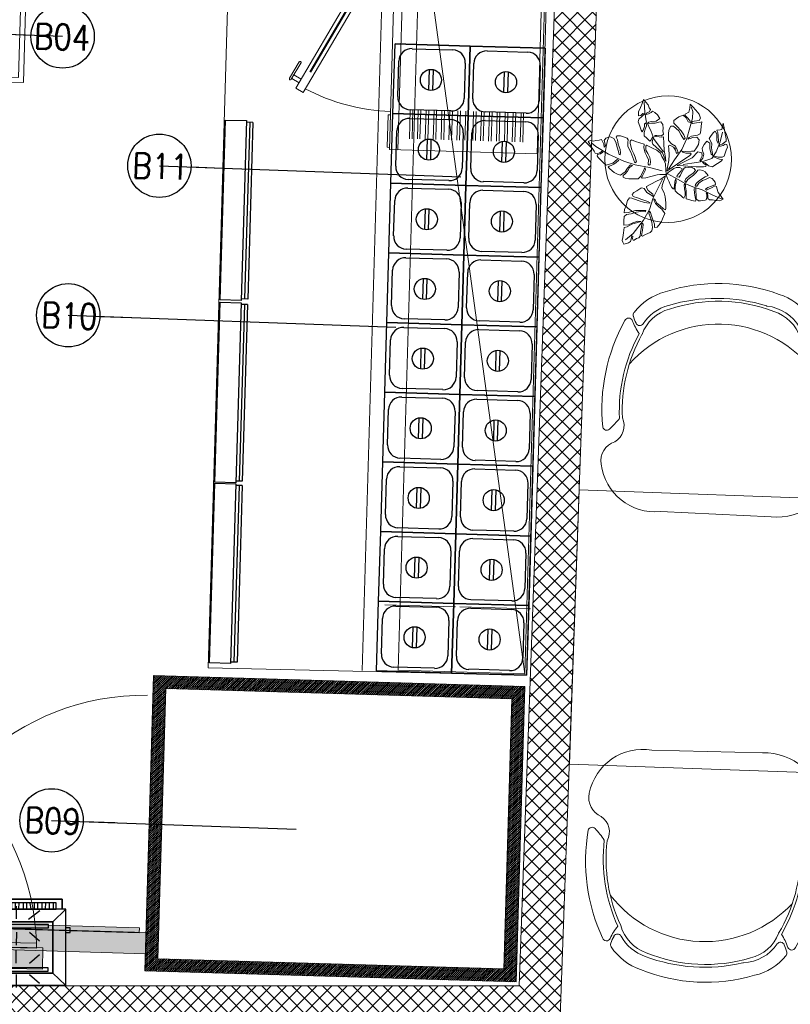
# Model space of a CAD drawing. Header units: millimetres. Extents: x 256680 to 410391, y -77299 to -22623.
# Tile 41 of 202: x 300194 to 302019, y -30988 to -28656. Entities that reach past the tile are written whole.
import ezdxf

# ---------------------------------------------------------------- set-up
doc = ezdxf.new("R2010")
doc.units = ezdxf.units.MM
doc.header["$LTSCALE"] = 2.5
doc.linetypes.add('DASHDOT2', pattern=[0.5, 0.25, -0.125, 0, -0.125])
doc.linetypes.add('DASHED', pattern=[19.05, 12.7, -6.35])
for name, color, linetype, lineweight in [('A-WALL', 7, 'Continuous', 30), ('CKD Equipments', 252, 'Continuous', 0), ('ELEVATION 1', 143, 'Continuous', 18), ('ELEVATION 3', 23, 'Continuous', 13), ('ELEVATION 4', 157, 'Continuous', 9), ('Equipments CKD', 252, 'Continuous', 0), ('FURNITURES', 30, 'Continuous', 15), ('HATCH LIGHT', 250, 'Continuous', 0), ('K Equipment', 30, 'Continuous', 9), ('ROOM TEXT', 7, 'Continuous', 5), ('TREES', 55, 'Continuous', 5)]:
    doc.layers.add(name, color=color, linetype=linetype, lineweight=lineweight)
for name, color, linetype in [('EQUI.', 4, 'Continuous'), ('FAINTEQUIP', 253, 'Continuous'), ('kitchen equip1', 8, 'Continuous')]:
    doc.layers.add(name, color=color, linetype=linetype)
doc.styles.add('MTEXT', font='romans.shx', dxfattribs={"width": 0.85})
doc.styles.get("Standard").update_dxf_attribs({"font": 'GOTHIC.TTF'})
doc.dimstyles.new('AJKD_30', dxfattribs={"dimscale": 30, "dimtxt": 2, "dimasz": 1, "dimexe": 0.8, "dimexo": 0.8, "dimgap": 0.5, "dimtad": 1, "dimdec": 0, "dimzin": 0, "dimdsep": 46, "dimtxsty": 'Standard', "dimblk": 'ARCHTICK', "dimcen": 0.125, "dimclrd": 251, "dimclre": 251, "dimclrt": 42, "dimadec": 0, "dimazin": 0, "dimtfac": 1, "dimtdec": 0, "dimtix": 1, "dimtmove": 0, "dimatfit": 3, "dimfxl": 1, "dimtolj": 1, "dimtzin": 0, "dimarcsym": 1})

# ---------------------------------------------------------------- blocks, each defined once
blk = doc.blocks.new('04P-CH~1')
blk.add_line((-0.6031, 0.6002), (-0.3259, 0.597))
for centre, radius, start, end in [((-0.6123, 0.4516), 0.1489, 86.4583, 170.8444), ((-0.3081, 0.4618), 0.1363, 9.1324, 97.5079), ((-0.7092, 0.4672), 0.0508, 170.8444, 251.0023), ((-0.2234, 0.474), 0.0508, 290.5941, 10.752), ((-0.7491, 0.3792), 0.0464, 334.7034, 59.6721), ((-0.181, 0.3871), 0.0464, 121.9243, 206.893), ((-0.0151, 0.2198), 0.2488, 135.03, 143.5831), ((-0.184, 0.3885), 0.01, 12.6352, 135.03), ((-0.3026, 0.3344), 0.456, 173.9296, 208.6243), ((-0.7462, 0.3807), 0.01, 46.5664, 168.9611), ((-0.9103, 0.2073), 0.2488, 38.0132, 46.5664), ((-0.6261, 0.3299), 0.456, 332.972, 7.6668), ((-0.3125, 0.3391), 0.4025, 176.9457, 208.3688), ((-0.3123, 0.339), 0.3954, 177.0537, 208.5232), ((-0.6165, 0.3348), 0.3954, 333.0732, 4.5427), ((-0.6164, 0.3348), 0.4025, 333.2275, 4.6507), ((-0.465, 0.421), 0.2985, 220.6848, 320.3883), ((-0.5509, 0.0634), 0.1433, 143.887, 158.5326), ((-0.5651, 0.1825), 0.1, 198.8658, 254.7715), ((-0.3595, 0.1854), 0.1, 286.8249, 342.7306), ((-0.3704, 0.0659), 0.1433, 23.0638, 37.7094), ((-0.6657, 0.118), 0.01, 32.6756, 154.5721), ((-0.5651, 0.1825), 0.1095, 212.6756, 265.1902), ((-0.3595, 0.1854), 0.1095, 286.8249, 328.9208), ((-0.2571, 0.1237), 0.01, 27.0243, 148.9208), ((-0.3704, 0.0659), 0.1371, 18.8979, 27.0243), ((-0.6935, 0.1195), 0.01, 200.826, 338.5326), ((-0.6722, 0.1012), 0.01, 162.6985, 217.1873), ((-0.5509, 0.0634), 0.1371, 154.5721, 162.6985), ((-0.3595, 0.1854), 0.1445, 286.8249, 324.409), ((-0.2501, 0.1071), 0.01, 324.409, 18.8979), ((-0.2294, 0.126), 0.01, 203.0638, 340.7704), ((-0.5651, 0.1825), 0.1445, 217.1873, 254.7715), ((-0.4661, 0.4573), 0.3918, 251.3562, 290.2402), ((-0.4624, 0.4792), 0.4208, 254.8305, 288.6631), ((-0.5751, 0.0635), 0.01, 75.1708, 85.1902), ((-0.4661, 0.456), 0.435, 251.649, 289.9474)]:
    blk.add_arc(centre, radius, start, end)
blk = doc.blocks.new('Table chair 1')
at = {"layer": 'FURNITURES'}
blk.add_lwpolyline([(-325, 325), (-325, -325), (325, -325), (325, 325)], close=True, dxfattribs=at)
at = {"layer": 'FURNITURES', "xscale": 946.5666576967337, "yscale": 946.5666576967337, "zscale": 946.5666576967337, "rotation": 180}
blk.add_blockref('04P-CH~1', (-439.7, 845.5), dxfattribs=at)
at = {"layer": 'FURNITURES', "xscale": -946.5666576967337, "yscale": 946.5666576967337, "zscale": 946.5666576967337}
blk.add_blockref('04P-CH~1', (-439.7, -850), dxfattribs=at)
blk = doc.blocks.new('sdfvx')
at = {"layer": 'TREES'}
for p, q in [((2.9, 3.2), (23.7, -7.5)), ((23.7, -7.5), (56.9, -26.3)), ((56.9, -26.3), (77.7, -35.4)), ((77.7, -35.4), (104.4, -43.9)), ((104.4, -43.9), (135.7, -59.1)), ((135.7, -59.1), (160.2, -69.7))]:
    blk.add_line(p, q, dxfattribs=at)
for points in [[(-1.3, 38.9), (-10.2, 63.8), (-20.1, 72.7), (-38.5, 89.1), (-41, 94.8), (-40, 99.2), (-37.3, 106.3), (-39.7, 109.6), (-43.8, 101.4), (-47.3, 97), (-51.7, 101.3), (-56.3, 106.6), (-63.8, 112.6), (-64.3, 123), (-61.4, 131.8), (-57.4, 142.4), (-57.9, 150.7), (-62.5, 147.3), (-63.1, 140.3), (-66.7, 129.6), (-69.9, 124.7), (-73, 128.9), (-76.7, 141), (-81.1, 153.7), (-79.6, 161.3), (-71, 168.8), (-62.4, 177.1), (-67.7, 177.4), (-73.1, 171.6), (-80.7, 171), (-79.9, 182.5), (-74.7, 195), (-69.7, 206.8), (-65.6, 218.2), (-52.1, 202.6), (-49.2, 193.9), (-45.2, 189.6), (-48.3, 182.9), (-55.8, 179.5), (-58.2, 174.4), (-51.6, 177.2), (-43.2, 180.6), (-40.1, 184.7), (-32.8, 180.7), (-24.7, 173.7), (-18.8, 162.9), (-29.3, 155.8), (-42, 154.3), (-50.9, 153), (-51.1, 148.9), (-42.3, 149.3), (-31.9, 149.5), (-21.4, 153), (-15.1, 153.7), (-10, 145.9), (-8.3, 134.5), (-9.4, 127.2), (-7.5, 117.4), (-13.9, 112.9), (-26.6, 113.9), (-32.9, 113.6), (-33, 110.2), (-27.1, 110.6), (-14, 109.2), (-8.2, 109.6), (-7.2, 90.4), (-5.9, 70.7), (-1.8, 49.8)], [(165.3, 149.4), (168, 135.7), (170.3, 123.2), (173.6, 104), (174.2, 97.3), (162.8, 88.9), (155.4, 86.4), (153.3, 82.6), (157.9, 82.5), (165.2, 84.5), (171.4, 88.6), (176.4, 87.9), (177.7, 79.6), (174, 71.6), (168.5, 54.1), (162.5, 51.5), (150.8, 51.1), (141, 53.5), (137.8, 52), (142, 49.8), (155.1, 45.4), (163, 44.3), (161, 40.6), (154.2, 36), (144.2, 29.8), (134.1, 22.7), (122.5, 26.3), (113, 34.8), (105.2, 36.9), (109.2, 32.8), (116.2, 28.3), (115.5, 23.8), (108.8, 23.2), (87.1, 23.3), (50.4, 25.6), (31.9, 26.7), (52.7, 37.4), (75.6, 49.3), (91.7, 66.2), (103.1, 64), (104.3, 54.8), (97.8, 41.5), (99.6, 39.8), (106.4, 48.4), (109, 59.7), (105.8, 69.2), (104.5, 77.5), (110, 87.8), (118, 97.8), (126.8, 91.5), (127.1, 76.3), (130.8, 60.1), (135.3, 55.9), (133.8, 66.7), (132, 78.6), (132.6, 89.7), (128.7, 98.3), (124.6, 105), (130.5, 114.2), (137.8, 122.3), (142.4, 126.7), (147.2, 117.4), (147.2, 99.7), (150.4, 90.6), (152.3, 96.9), (151.2, 113.8), (150.3, 121.5), (146.8, 129.1), (156.6, 130.2), (161.3, 131.1)], [(-226.4, 96.3), (-222.5, 90.6), (-218.1, 84.3), (-214.3, 76.7), (-209.3, 68.5), (-205.8, 62.3), (-199.3, 61.8), (-192.5, 63.4), (-185, 69.4), (-184.2, 65.8), (-190.2, 60.5), (-199.7, 59.2), (-200.3, 54.9), (-197, 50), (-189, 41.8), (-182.1, 34.7), (-173.8, 27.7), (-164.1, 30.8), (-154.9, 33.8), (-148, 39), (-141.9, 44.3), (-137.8, 41.9), (-144.9, 35.5), (-151.8, 30.7), (-159.8, 27.1), (-164.9, 25.1), (-168.4, 22.1), (-163.4, 17.4), (-150.9, 6.4), (-141, 1.5), (-132.1, -0.7), (-118.9, 8.4), (-112.5, 19.4), (-103.6, 28.7), (-97.7, 26.9), (-106.5, 20.7), (-112, 10.1), (-119.2, 2.7), (-124.9, -2.6), (-124.6, -7.1), (-118.5, -10.1), (-108.5, -11.6), (-96.6, -11.5), (-81.3, -12), (-74.5, -4.6), (-66.8, 9.3), (-62, 21.4), (-59.9, 14.5), (-66.7, 0.5), (-70.1, -4.8), (-71.8, -7.6), (-70, -10.1), (-59.2, -8.5), (-44.6, -5.3), (-36.4, -3.4), (-25.8, -0.1), (-18.2, 1), (-0.1, 1), (-1.3, 14.4), (-2.3, 32.1), (-6.4, 42.9), (-13, 52.6), (-16.8, 62.8), (-27.5, 71), (-39.3, 77.5), (-56.6, 86.2), (-59.3, 82.6), (-58.7, 71.5), (-53.1, 61.5), (-47.6, 50.5), (-45.4, 38.3), (-46.3, 28.8), (-49.6, 27.5), (-52.7, 30.6), (-50.9, 43.1), (-57.1, 55.4), (-61.2, 63.5), (-64.8, 78.1), (-64.2, 88.6), (-76.4, 92.5), (-88.6, 96.5), (-100.7, 101.3), (-104.7, 97.9), (-104.8, 90.9), (-99.2, 72), (-94.2, 60.8), (-90.2, 51.4), (-86.5, 37.2), (-91.3, 34.8), (-97.1, 49.7), (-102.7, 65.5), (-110.9, 82.1), (-111.5, 93.2), (-109.9, 101.8), (-113.6, 106.3), (-126.6, 110.8), (-132.6, 112.5), (-142.2, 112.6), (-145.3, 109.5), (-141.2, 101.4), (-139, 88.8), (-133.4, 73), (-132.6, 63.2), (-133.4, 57.6), (-136.8, 58.5), (-138.6, 67.1), (-142, 80.4), (-145.6, 95), (-151.7, 105.1), (-161.5, 110.5), (-166.9, 109.5), (-174.9, 105.8), (-180.3, 99.1), (-175.7, 85.2), (-179.4, 80.5), (-180.9, 88.6), (-184.6, 96.6), (-187.4, 101.9), (-194.7, 99.9), (-204.5, 99.1), (-210.9, 97.3), (-219.5, 99)], [(165.1, -71.2), (159.6, -74.1), (154.6, -75.3), (145.4, -74.3), (134.4, -73), (125.4, -72.4), (121.2, -68.6), (120.5, -61.7), (119.5, -53.5), (116.4, -52.4), (117.8, -58.4), (118, -66.2), (116.4, -72.4), (113.3, -73.9), (106.1, -74.4), (99.3, -75.4), (93.8, -75.2), (87.5, -69.5), (86.7, -57.8), (86.1, -48.1), (85.7, -40), (81.7, -40.7), (82.2, -53), (84, -64.8), (85.6, -72.1), (86, -76), (83.9, -76.7), (74, -74.3), (65.6, -71.8), (57.6, -69.4), (58.1, -59.2), (57.7, -46.3), (56.1, -35.4), (56.3, -29.3), (53.9, -26.1), (52.1, -29.7), (53, -40.8), (55.2, -50.7), (54.8, -59.7), (51.1, -67.5), (47, -64.7), (41.7, -59.4), (33.7, -54.4), (25.8, -46.5), (26, -34.3), (29.2, -20.6), (28.5, -12.1), (25.8, -15.3), (24.9, -21.9), (24.1, -31.8), (23, -37.1), (23.3, -41.6), (20.5, -41.2), (16.6, -36.5), (11.4, -28), (8.7, -20.2), (4, -10.5), (0, 0), (6.9, 7.7), (15.7, 13.2), (22, 18.4), (29.3, 20.6), (39.7, 20.7), (46, 17.5), (43.2, 11.8), (36.5, 3.4), (32.2, -2.1), (31.3, -6.4), (37.3, -7.3), (41.9, -1.5), (48.6, 13.3), (52.7, 19.4), (56.9, 21.7), (65.2, 21.5), (75, 20.1), (81.5, 18.5), (84.9, 12.6), (78.6, 5.1), (66, -4.3), (57.2, -11.8), (54.6, -18.8), (56.7, -22), (62.7, -14.2), (71.1, -7.3), (79.6, -1.5), (86.6, 6.9), (92, 13.2), (97.6, 14), (106.7, 12), (113.3, 8.8), (122.3, -2.1), (113.4, -6), (97.1, -16.5), (89.3, -23.5), (85.4, -28.4), (84.1, -33.3), (89, -32.7), (94.3, -24.8), (105.1, -16.7), (114.6, -13.3), (125.3, -8), (133, -10.7), (138.6, -16.4), (142.1, -21.4), (143.2, -27.9), (131.4, -33), (120.9, -37), (114.1, -41.5), (116.9, -44.5), (124.5, -40.7), (132, -37.9), (142.5, -32.1), (145.8, -33.8), (147.3, -38.9), (151, -51.6), (157.4, -60.3), (163.3, -68.5)], [(-123.3, -201.7), (-115.2, -199.8), (-109.7, -197.5), (-103.9, -193.6), (-101.9, -186.6), (-99.6, -177.6), (-96.6, -178.6), (-97.7, -186.2), (-96.2, -190.1), (-93, -189.5), (-86.1, -185.3), (-79.5, -182.6), (-75.7, -177.9), (-74, -166.3), (-71.8, -151), (-70.6, -142.4), (-67.8, -140.7), (-66.9, -145.5), (-68.2, -160.6), (-71.6, -175.8), (-68.4, -178.3), (-59.5, -173.5), (-52.9, -170.8), (-46.7, -167.6), (-41.8, -162.6), (-39.4, -153.1), (-41.9, -137.7), (-45.2, -124.7), (-50, -111.1), (-48.8, -106), (-45.6, -109.1), (-43.5, -116.7), (-39.5, -128.1), (-33.8, -143), (-33.6, -152.9), (-25.7, -152.5), (-17.5, -141.2), (-13.6, -136), (-10.4, -128.2), (-3.8, -112.8), (-12.3, -100), (-21, -93.4), (-31.4, -83.1), (-34.5, -75.4), (-35.3, -70.1), (-32.1, -73.1), (-28, -81), (-18.3, -89.1), (-7.8, -99), (-2.4, -101.8), (-1.3, -97.3), (-1.1, -81.2), (-2.8, -64.4), (-6.2, -52), (-12.8, -40.1), (-11.6, -31.5), (-1.8, -3.3), (-15.6, -12.7), (-30.1, -19.5), (-56.8, -34.4), (-57, -36.5), (-52.4, -45.6), (-38.5, -56.1), (-36.4, -63.7), (-41.7, -60.3), (-56.4, -51.8), (-64.2, -39.6), (-70.3, -38.2), (-71, -37.8), (-73.4, -39.2), (-84.9, -46.4), (-93.4, -51.9), (-98.3, -56.9), (-95.6, -63), (-83.6, -66.8), (-70.3, -71.8), (-53.5, -77.8), (-46.3, -81.5), (-49.5, -82.1), (-63.3, -80.6), (-81.6, -74.3), (-99.8, -67.6), (-106.5, -67.1), (-111.7, -74.2), (-116.5, -89.6), (-120.7, -100.9), (-122.1, -110.6), (-110.6, -109.6), (-88.9, -103.4), (-71.2, -103.3), (-59.3, -103.5), (-60.4, -107.5), (-73.3, -106.7), (-86.6, -108.9), (-101.8, -113.5), (-115.1, -115.7), (-121.6, -121.5), (-122.8, -133.3), (-123.1, -146.2), (-109.4, -145.1), (-97.1, -139.1), (-81.9, -134.5), (-73.3, -135.7), (-83.6, -138.9), (-99.9, -143.8), (-113.4, -151.2), (-121.9, -152.6), (-124.2, -168.4), (-126.1, -181.6), (-127.3, -190.3), (-125.5, -195.2)]]:
    blk.add_lwpolyline(points, close=True, dxfattribs=at)
for points in [[(-7.7, 66.8), (-34.5, 102.6), (-43.2, 125.8), (-58.3, 156.2), (-62.1, 181.6), (-63.4, 210.4)], [(2.2, 10.2), (5, 26.5), (7.7, 41.8), (8.4, 57.4), (7.3, 73.8), (6.7, 84), (10.9, 85.4), (20.8, 79.9), (26.7, 71.5), (30.3, 61.8), (35.2, 64.2), (32.3, 72.2), (26.8, 83.1), (15.1, 89.8), (6.3, 99.2), (6.9, 110.2), (7.1, 121.9), (9.1, 132.2), (13.9, 141.1), (21, 141.1), (36.3, 127.8), (44, 114.5), (50.8, 101.9), (54.9, 105.9), (50.8, 116.1), (43.8, 127.2), (30.5, 140.8), (22.2, 149.5), (22.3, 157.1), (29.8, 163.6), (36.9, 167.7), (48.9, 173), (57.9, 165.2), (64.3, 153.6), (70.6, 151.7), (68.9, 157.5), (61, 166.2), (54, 173.3), (55.4, 176.1), (65.7, 181.2), (68.5, 193.5), (70.1, 204.9), (77.6, 196.7), (85.9, 187.4), (95.3, 175.5), (99.2, 163.8), (95.7, 157.2), (81.7, 155.2), (73.9, 153.2), (76.3, 148.9), (88.2, 150.7), (97, 152), (103.2, 153.1), (101.4, 140.7), (100.2, 128.7), (98.3, 118.9), (91.2, 115.3), (73.5, 112.3), (66.4, 108.3), (63.1, 103.2), (69.4, 104.8), (77, 108.3), (88.7, 108.6), (96.2, 101), (93.8, 87.6), (88.4, 78.3), (81.4, 68.2), (73.3, 68.3), (56, 67.8), (45, 68.4), (48.1, 65.4), (57.4, 63), (70.4, 62.2), (72.5, 59.3), (68.4, 55.4), (58.9, 49.1), (48.3, 42.1), (2.2, 10.2)], [(7.1, 16.6), (24.6, 42.9), (45.7, 73.3), (59.9, 105.2), (68.8, 135.8), (76.5, 164.5), (77.1, 183.1), (72.5, 197)], [(49, 29.8), (74.4, 33.8), (106, 38.8), (132.5, 47.2), (145.5, 66.6), (156.7, 95.3), (163.7, 123.1)], [(-11.4, 11.4), (-48.8, 21.2), (-90, 28.5), (-123.3, 39), (-167.1, 59.3), (-204.3, 81.9), (-215.3, 91.4)], [(-10.9, -12.4), (-38, -67.1), (-48.5, -100.9), (-65.4, -131.7), (-95.4, -170.4), (-117.8, -189)]]:
    blk.add_lwpolyline(points, dxfattribs=at)
for radius, start, end in [(74.1, 67.956, 75.265), (74.1, 51.3208, 54.2527), (101.6, 19.2215, 20.0213), (74.1, 9.8228, 13.0821), (101.6, 238.6692, 240.9865)]:
    blk.add_arc((2.6, 7.3), radius, start, end, dxfattribs=at)
blk = doc.blocks.new('G$C90A9299F')
at = {"layer": 'CKD Equipments'}
h = blk.add_hatch(dxfattribs=at)
h.set_pattern_fill('ANSI36', color=55, angle=360)
h.set_pattern_definition([(135, (-2880078.5, -3501379.5), (-6.1739260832, 1.6837980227), [7.9375, -1.5875, 0, -1.5875])])
h.paths.add_polyline_path([(598, 896), (610, 896), (610, 1465), (598, 1465)])
at = {"layer": 'CKD Equipments', "ltscale": 0.25}
h = blk.add_hatch(dxfattribs=at)
h.set_pattern_fill('ANSI31', color=4)
h.set_pattern_definition([(45, (-606493, 32858.5), (-2.24506403, 2.24506403), [])])
h.paths.add_polyline_path([(0, 880), (700, 880), (700, 0), (0, 0)])
h.paths.add_polyline_path([(30, 850), (670, 850), (670, 30), (30, 30)], flags=16)
at = {"layer": 'FAINTEQUIP'}
h = blk.add_hatch(dxfattribs=at)
h.set_pattern_fill('INSUL', color=4, angle=90)
h.set_pattern_definition([(360, (-12508187.531, 260434.304), (2e-14, 9.525), []), (360, (-12508187.531, 260437.479), (2e-14, 9.525), [3.175, -3.175]), (360, (-12508187.531, 260440.654), (2e-14, 9.525), [3.175, -3.175])])
h.paths.add_polyline_path([(609, 880), (609, 1480), (659, 1480), (659, 880)])
at = {"layer": 'CKD Equipments', "elevation": 0.1}
blk.add_lwpolyline([(609, 880), (609, 1480), (659, 1480), (659, 880), (609, 880)], dxfattribs=at)
blk.add_lwpolyline([(598, 896), (610, 896), (610, 1465), (598, 1465)], close=True, dxfattribs=at)
at = {"layer": 'CKD Equipments', "ltscale": 0.25}
blk.add_lwpolyline([(0, 880), (700, 880), (700, 0), (0, 0), (0, 880)], dxfattribs=at)
blk.add_lwpolyline([(30, 850), (670, 850), (670, 30), (30, 30)], close=True, dxfattribs=at)
at = {"layer": 'CKD Equipments'}
blk.add_arc((631, 881.8, 0.1), 584.2, 93.243, 178.8996, dxfattribs=at)
blk = doc.blocks.new('SAA311A')
for p, q in [((8868, -106.88), (8874.92, -106.88)), ((8868, -107.5), (8874.92, -107.5)), ((8868, -108.75), (8874.92, -108.75)), ((8868, -109.37), (8874.92, -109.37)), ((8868, -110.62), (8874.92, -110.62)), ((8868, -111.25), (8874.92, -111.25)), ((8868, -112.5), (8874.92, -112.5)), ((8868, -113.12), (8874.92, -113.12)), ((8868, -114.38), (8874.92, -114.38)), ((8868, -115), (8874.92, -115)), ((8868, -116.25), (8874.92, -116.25)), ((8868, -116.87), (8874.92, -116.87)), ((8868, -118.12), (8874.92, -118.12)), ((8868, -118.75), (8874.92, -118.75)), ((8868, -120), (8874.92, -120)), ((8868, -120.62), (8874.92, -120.62)), ((8868, -121.88), (8874.92, -121.88)), ((8868, -122.5), (8874.92, -122.5)), ((8868, -123.75), (8874.92, -123.75)), ((8868, -124.37), (8874.92, -124.37)), ((8868, -125.62), (8874.92, -125.62)), ((8868, -126.25), (8874.92, -126.25)), ((8868, -127.5), (8874.92, -127.5)), ((8868, -128.12), (8874.92, -128.12)), ((8868, -129.38), (8874.92, -129.38)), ((8868, -130), (8874.92, -130)), ((8868, -131.25), (8874.92, -131.25)), ((8868, -131.87), (8874.92, -131.87)), ((8868, -133.12), (8874.92, -133.12)), ((8868, -133.75), (8874.92, -133.75)), ((8822.72, -138.42), (8863.74, -160.99)), ((8826.85, -138.42), (8864.7, -159.24)), ((8863.74, -160.99), (8864.7, -159.24))]:
    blk.add_line(p, q)
for points in [[(8877.66, -138.42), (8821.66, -138.42), (8821.66, -103.42), (8877.66, -103.42)], [(8877.66, -138.42), (8821.66, -138.42), (8821.66, -136.43), (8877.66, -136.43)], [(8862.43, -160.27), (8861.47, -162.01), (8860.6, -161.53), (8861.56, -159.79)]]:
    blk.add_lwpolyline(points, close=True)
at = {"const_width": 0.498}
blk.add_lwpolyline([(8859.86, -157.71), (8824.79, -138.42)], dxfattribs=at)
blk.add_lwpolyline([(8869.4, -138.42), (8869.4, -138.92), (8877.12, -138.92), (8877.12, -138.42)])
blk.add_lwpolyline([(8861.79, -162.47), (8861.79, -162.47, -0.414214), (8861.45, -162.57), (8857.53, -160.41, -0.414214), (8857.43, -160.07), (8857.43, -160.07, -0.414214), (8857.77, -159.97), (8861.69, -162.13, -0.414214)], format="xyb", close=True)
blk.add_arc((8822.72, -138.42), 45.86, 333.619, 0)
blk = doc.blocks.new('G$CD5B1A49A')
at = {"color": 3}
for points in [[(490, 186.8), (490, 210), (17, 210), (17, 186.8)], [(17, 186.8), (17, 210), (490, 210), (490, 186.8)], [(37, 186.6), (37.1, 201), (37.1, 201)], [(47.4, 188.9), (47.5, 200.9), (47.5, 200.9)], [(55.4, 188.9), (55.5, 200.9), (55.5, 200.9)], [(65.8, 188.8), (65.9, 200.8), (65.9, 200.8)], [(73.8, 188.7), (73.9, 200.7), (73.9, 200.7)], [(81.8, 188.6), (81.9, 200.6), (81.9, 200.6)], [(92.2, 188.6), (92.3, 200.6), (92.3, 200.6)], [(101, 188.5), (101.1, 200.5), (101.1, 200.5)], [(110.6, 188.4), (110.7, 200.4), (110.7, 200.4)], [(119.4, 188.3), (119.5, 200.3), (119.5, 200.3)], [(123.7, 161.6), (123.8, 192.8), (123.8, 192.8)], [(127.4, 188.3), (127.5, 200.3), (127.5, 200.3)], [(137.8, 188.2), (137.9, 202.6), (137.9, 202.6)], [(145.8, 188.1), (145.9, 202.5), (145.9, 202.5)], [(153.8, 188), (153.9, 202.4), (153.9, 202.4)], [(164.2, 188), (164.3, 202.4), (164.3, 202.4)], [(172.2, 187.9), (172.3, 202.3), (172.3, 202.3)], [(182.6, 187.8), (182.7, 202.2), (182.7, 202.2)], [(190.6, 187.7), (190.7, 202.1), (190.7, 202.1)], [(198.6, 187.7), (198.7, 202.1), (198.7, 202.1)], [(209, 187.6), (209.1, 202), (209.1, 202)], [(217, 187.5), (217.1, 201.9), (217.1, 201.9)], [(227.4, 187.4), (225.9, 201.8), (225.9, 201.8)], [(235.4, 187.3), (235.5, 201.7), (235.5, 201.7)], [(244.2, 187.3), (244.3, 201.7), (244.3, 201.7)], [(254.6, 187.2), (254.7, 201.6), (254.7, 201.6)], [(262.6, 187.1), (262.7, 201.5), (262.7, 201.5)], [(270.6, 187.1), (270.7, 201.5), (270.7, 201.5)], [(281, 187), (281.1, 201.4), (281.1, 201.4)], [(289, 186.9), (289.1, 201.3), (289.1, 201.3)], [(299.4, 186.8), (299.5, 201.2), (299.5, 201.2)], [(307.4, 186.7), (307.5, 201.1), (307.5, 201.1)], [(315.4, 186.7), (315.5, 201.1), (315.5, 201.1)], [(325.8, 186.6), (325.9, 201), (325.9, 201)], [(333.8, 186.5), (333.9, 200.9), (333.9, 200.9)], [(342.6, 186.4), (342.7, 200.8), (342.7, 200.8)], [(352.2, 188), (352.3, 200.8), (352.3, 200.8)], [(361, 187.9), (361.1, 200.7), (361.1, 200.7)], [(370.6, 187.8), (370.7, 200.6), (370.7, 200.6)], [(379.4, 187.7), (379.5, 200.5), (379.5, 200.5)], [(381.3, 163.2), (381.4, 193.6), (381.4, 193.6)], [(387.4, 187.7), (387.5, 200.5), (387.5, 200.5)], [(397.8, 187.6), (397.9, 200.4), (397.9, 200.4)], [(405.8, 187.5), (405.9, 200.3), (405.9, 200.3)], [(416.2, 187.4), (413.9, 200.2), (413.9, 200.2)], [(424.2, 187.4), (424.3, 200.2), (424.3, 200.2)], [(432.2, 187.3), (432.3, 200.1), (432.3, 200.1)], [(442.6, 187.2), (442.7, 201.6), (442.7, 201.6)], [(450.6, 187.1), (450.7, 201.5), (450.7, 201.5)], [(459.4, 187.1), (459.5, 201.5), (459.5, 201.5)], [(467.7, 156.5), (498.2, 186.8), (498.2, 186.8)], [(469, 187), (469.1, 201.4), (469.1, 201.4)], [(31.3, 156.5), (0.6, 184.4), (0.6, 184.4)], [(92.5, 161.7), (68.6, 182.6), (68.6, 182.6)], [(152.5, 161.5), (179, 183.8), (179, 183.8)], [(350.9, 163.3), (326.2, 183.3), (326.2, 183.3)], [(410.1, 163.1), (436.6, 183), (436.6, 183)], [(498, 131.6), (508.4, 131.6), (508.4, 142), (498, 142)], [(92.4, 131.3), (68.3, 109), (68.3, 109)], [(123.6, 131.2), (123.5, 100), (123.5, 100)], [(154, 131.1), (178.7, 110.2), (178.7, 110.2)], [(353.2, 132.1), (325.9, 109.7), (325.9, 109.7)], [(381.2, 132), (381.1, 101.6), (381.1, 101.6)], [(412.4, 131.9), (436.3, 111.8), (436.3, 111.8)], [(94.6, 57.7), (68.2, 77.8), (68.2, 77.8)], [(123.4, 57.6), (123.5, 88), (123.5, 88)], [(153.8, 57.5), (178.6, 77.4), (178.6, 77.4)], [(353, 56.9), (325.8, 79.3), (325.8, 79.3)], [(381, 58.4), (381.1, 89.6), (381.1, 89.6)], [(412.2, 58.3), (436.2, 79), (436.2, 79)], [(31.3, 34.7), (0, 6.8), (0, 6.8)], [(94.5, 30.5), (68, 10.6), (68, 10.6)], [(123.3, 30.4), (123.2, 0), (123.2, 0)], [(153.7, 30.3), (178.4, 10.2), (178.4, 10.2)], [(352.9, 32.1), (325.6, 11.3), (325.6, 11.3)], [(380.9, 32), (380.8, 0.8), (380.8, 0.8)], [(412.1, 31.9), (436, 11), (436, 11)], [(467.7, 34.7), (497.6, 6.8), (497.6, 6.8)]]:
    blk.add_lwpolyline(points, dxfattribs=at)
for points in [[(498.2, 186.8), (0, 186.8), (0, 6.8), (498.2, 6.8)], [(475.5, 201.3), (29, 201.3), (29, 186.8), (475.5, 186.7)], [(467.7, 156.5), (467.7, 34.7), (31.3, 34.7), (31.3, 156.5)], [(31.3, 34.7), (467.7, 34.7), (467.7, 156.5), (31.3, 156.5)], [(457.3, 150.1), (43.7, 150.1), (43.6, 141.9), (457.3, 141.9)], [(43.6, 141.9), (457.3, 141.9), (457.3, 150.1), (43.6, 150.1)], [(456.9, 47.7), (45.7, 47.7), (45.7, 39.4), (456.9, 39.4)], [(45.7, 39.4), (456.9, 39.4), (456.9, 47.7), (45.7, 47.7)]]:
    blk.add_lwpolyline(points, close=True, dxfattribs=at)
blk = doc.blocks.new('_ArchTick')
at = {"color": 0, "linetype": 'ByBlock', "const_width": 0.15}
blk.add_lwpolyline([(-0.5, -0.5), (0.5, 0.5)], dxfattribs=at)

msp = doc.modelspace()

# ---------------------------------------------------------------- hatches: boundary and pattern name
at = {"layer": 'HATCH LIGHT', "true_color": 0x636466}
h = msp.add_hatch(dxfattribs=at)
h.set_pattern_fill('ANSI32', color=251, scale=6)
h.set_pattern_definition([(45, (233893.35, -46725.026), (-40.411153, 40.411153), []), (45, (233920.29, -46725.026), (-40.411153, 40.411153), [])])
h.paths.add_polyline_path([(311036.2, -32590), (310842.2, -32638.8), (311023.8, -33359.7), (298471.1, -33359.6, -0.000263), (298456.6, -33559.6), (311280.4, -33559.7)])
h.paths.add_polyline_path([(298885.1, -25157.1), (298685, -25157.1, -0.011972), (298203.8, -34256), (298404.4, -34256, 0.01196)])
h.paths.add_polyline_path([(298868.7, -25697.6), (308547.7, -26046.6, 0.003501), (309041.7, -26800.6), (309209.3, -26691.5), (308659.2, -25850.5), (298874.9, -25497.7, -0.000262)])
h = msp.add_hatch(dxfattribs=at)
h.set_pattern_fill('ANSI37', color=251, scale=8)
h.set_pattern_definition([(45, (233893.352, -46725.026), (-17.960512, 17.960512), []), (135, (233893.352, -46725.026), (-17.960512, -17.960512), [])])
edge = h.paths.add_edge_path()
edge.add_line((301662.3, -25798.3), (298868.7, -25697.6))
edge.add_arc((108471.4, -19659.4), 190493.1, 356.573537, 358.183559, ccw=False)
edge.add_line((298623.9, -31044.7), (301473.1, -31044.7))
edge.add_line((301473.1, -31044.7), (301599.6, -27535.7))
edge.add_line((301599.6, -27535.7), (301499.7, -27532.1))
edge.add_line((301499.7, -27532.1), (301470.4, -28343.5))
edge.add_line((301470.4, -28343.5), (301470.4, -28343.5))
edge.add_line((301470.4, -28343.5), (301405.6, -30142.4))
edge.add_line((301405.6, -30142.4), (301376.6, -30944.7))
edge.add_line((301376.6, -30944.7), (298744.9, -30944.7))
edge.add_line((298744.9, -30944.7), (298871, -27449.3))
edge.add_line((298871, -27449.3), (299870.3, -27485.3))
edge.add_line((299870.3, -27485.3), (299911.7, -27486.8))
edge.add_line((299911.7, -27486.8), (299915.3, -27386.9))
edge.add_line((299915.3, -27386.9), (298874.6, -27349.3))
edge.add_line((298874.6, -27349.3), (298930.5, -25799.9))
edge.add_line((298930.5, -25799.9), (300429.5, -25853.9))
edge.add_line((300429.5, -25853.9), (300418.7, -26153.7))
edge.add_line((300418.7, -26153.7), (300395.3, -26801.7))
edge.add_line((300395.3, -26801.7), (300392.6, -26874.9))
edge.add_line((300392.6, -26874.9), (300492.6, -26878.5))
edge.add_line((300492.6, -26878.5), (300529.4, -25857.5))
edge.add_line((300529.4, -25857.5), (301558.7, -25894.7))
edge.add_line((301558.7, -25894.7), (301532.1, -26632.7))
edge.add_line((301532.1, -26632.7), (301632, -26636.3))
edge.add_line((301632, -26636.3), (301662.3, -25798.3))

# ---------------------------------------------------------------- linework, layer by layer
at = {"layer": 'CKD Equipments'}
msp.add_line((301390.1, -30205.5), (301143.1, -28397.5), dxfattribs=at)
for points in [[(300213.7, -28405.4), (300202.7, -28805.3), (299602.9, -28788.8), (299613.9, -28388.9), (300213.7, -28405.4)], [(301057.4, -28398.5), (301004.6, -30197.8)]]:
    msp.add_lwpolyline(points, dxfattribs=at)
for points in [[(300201.4, -28417.1), (300191, -28792.9), (299615.3, -28777.1), (299625.6, -28401.2)], [(300693.2, -28387.8), (300640.2, -30191.6), (301394.4, -30209.2), (301447.3, -28410), (300693.2, -28387.8)], [(301090.3, -30196.7), (301143.1, -28397.5), (301443, -28406.3), (301390.1, -30205.5)]]:
    msp.add_lwpolyline(points, close=True, dxfattribs=at)
at = {"layer": 'ELEVATION 1'}
for p, q in [((301376.6, -30944.7), (301499.7, -27532.1)), ((301473.1, -31044.7), (301599.6, -27535.7)), ((301376.6, -30944.7), (298744.9, -30944.7))]:
    msp.add_line(p, q, dxfattribs=at)
at = {"layer": 'ELEVATION 3'}
msp.add_circle((301729.5, -28986.6), 150, dxfattribs=at)
at = {"layer": 'EQUI.'}
for p, q in [((301077.8, -28878.5), (301082.6, -28713.5)), ((301082.6, -28713.5), (301260.3, -28718.7)), ((301082.6, -28713.5), (301260.3, -28718.7)), ((301082.6, -28713.5), (301260.3, -28718.7)), ((301260.3, -28718.7), (301082.6, -28713.5)), ((301122.9, -28724.9), (301219.4, -28727.7)), ((301122.9, -28724.9), (301219.4, -28727.7)), ((301255.5, -28883.8), (301260.3, -28718.7)), ((301260.3, -28718.7), (301255.5, -28883.8)), ((301260.3, -28718.7), (301438.1, -28724)), ((301260.3, -28718.7), (301438.1, -28724)), ((301260.3, -28718.7), (301438.1, -28724)), ((301438.1, -28724), (301260.3, -28718.7)), ((301300.7, -28730.1), (301397.1, -28732.9)), ((301300.7, -28730.1), (301397.1, -28732.9)), ((301438.1, -28724), (301433.2, -28889)), ((301089.1, -28838.2), (301091.6, -28754.4)), ((301163.5, -28774.3), (301162, -28823.3)), ((301172, -28823.6), (301173.5, -28774.6)), ((301249, -28759.1), (301246.5, -28842.8)), ((301266.8, -28843.4), (301269.3, -28759.7)), ((301341.2, -28779.5), (301339.7, -28828.5)), ((301349.7, -28828.8), (301351.2, -28779.8)), ((301426.7, -28764.3), (301424.2, -28848.1)), ((301215.2, -28872.4), (301118.7, -28869.6)), ((301072.9, -29043.6), (301077.8, -28878.5)), ((301077.8, -28878.5), (301255.5, -28883.8)), ((301077.8, -28878.5), (301255.5, -28883.8)), ((301255.5, -28883.8), (301077.8, -28878.5)), ((301118.1, -28889.9), (301214.6, -28892.7)), ((301250.6, -29048.8), (301255.5, -28883.8)), ((301255.5, -28883.8), (301250.6, -29048.8)), ((301255.5, -28883.8), (301433.2, -28889)), ((301255.5, -28883.8), (301433.2, -28889)), ((301433.2, -28889), (301255.5, -28883.8)), ((301295.8, -28895.1), (301392.3, -28897.9)), ((301392.9, -28877.6), (301296.4, -28874.8)), ((301433.2, -28889), (301428.4, -29054)), ((301084.3, -29003.3), (301086.7, -28919.5)), ((301158.6, -28939.3), (301157.2, -28988.3)), ((301167.2, -28988.6), (301168.6, -28939.6)), ((301244.1, -28924.1), (301241.7, -29007.9)), ((301262, -29008.5), (301264.4, -28924.7)), ((301421.9, -28929.3), (301419.4, -29013.1)), ((301336.3, -28944.5), (301334.9, -28993.5)), ((301344.9, -28993.8), (301346.3, -28944.8)), ((301210.3, -29037.4), (301113.8, -29034.6)), ((301068.1, -29208.6), (301072.9, -29043.6)), ((301072.9, -29043.6), (301250.6, -29048.8)), ((301072.9, -29043.6), (301250.6, -29048.8)), ((301250.6, -29048.8), (301072.9, -29043.6)), ((301113.2, -29054.9), (301209.7, -29057.8)), ((301245.8, -29213.8), (301250.6, -29048.8)), ((301250.6, -29048.8), (301245.8, -29213.8)), ((301250.6, -29048.8), (301428.4, -29054)), ((301250.6, -29048.8), (301428.4, -29054)), ((301428.4, -29054), (301250.6, -29048.8)), ((301291, -29060.1), (301387.4, -29063)), ((301388, -29042.7), (301291.6, -29039.8)), ((301428.4, -29054), (301423.5, -29219)), ((301079.4, -29168.3), (301081.9, -29084.5)), ((301153.8, -29104.4), (301152.3, -29153.3)), ((301162.3, -29153.6), (301163.8, -29104.7)), ((301239.3, -29089.1), (301236.8, -29172.9)), ((301257.1, -29173.5), (301259.6, -29089.7)), ((301417, -29094.3), (301414.6, -29178.1)), ((301331.5, -29109.6), (301330.1, -29158.5)), ((301340.1, -29158.8), (301341.5, -29109.9)), ((301205.5, -29202.5), (301109, -29199.6)), ((301063.2, -29373.6), (301068.1, -29208.6)), ((301068.1, -29208.6), (301245.8, -29213.8)), ((301068.1, -29208.6), (301245.8, -29213.8)), ((301245.8, -29213.8), (301068.1, -29208.6)), ((301108.4, -29220), (301204.9, -29222.8)), ((301240.9, -29378.8), (301245.8, -29213.8)), ((301245.8, -29213.8), (301240.9, -29378.8)), ((301245.8, -29213.8), (301423.5, -29219)), ((301245.8, -29213.8), (301423.5, -29219)), ((301423.5, -29219), (301245.8, -29213.8)), ((301383.2, -29207.7), (301286.7, -29204.9)), ((301423.5, -29219), (301418.7, -29384.1)), ((301286.1, -29225.2), (301382.6, -29228)), ((301074.6, -29333.3), (301077, -29249.5)), ((301148.9, -29269.4), (301147.5, -29318.4)), ((301157.5, -29318.7), (301158.9, -29269.7)), ((301234.4, -29254.1), (301232, -29337.9)), ((301252.3, -29338.5), (301254.8, -29254.7)), ((301412.2, -29259.4), (301409.7, -29343.1)), ((301326.6, -29274.6), (301325.2, -29323.6)), ((301335.2, -29323.9), (301336.6, -29274.9)), ((301058.4, -29538.7), (301063.2, -29373.6)), ((301063.2, -29373.6), (301240.9, -29378.8)), ((301063.2, -29373.6), (301240.9, -29378.8)), ((301240.9, -29378.8), (301063.2, -29373.6)), ((301103.5, -29385), (301200, -29387.8)), ((301200.6, -29367.5), (301104.1, -29364.7)), ((301236.1, -29543.9), (301240.9, -29378.8)), ((301240.9, -29378.8), (301236.1, -29543.9)), ((301240.9, -29378.8), (301418.7, -29384.1)), ((301240.9, -29378.8), (301418.7, -29384.1)), ((301418.7, -29384.1), (301240.9, -29378.8)), ((301378.3, -29372.7), (301281.9, -29369.9)), ((301418.7, -29384.1), (301413.8, -29549.1)), ((301281.3, -29390.2), (301377.8, -29393)), ((301069.7, -29498.3), (301072.2, -29414.6)), ((301229.6, -29419.2), (301227.1, -29503)), ((301247.5, -29503.6), (301249.9, -29419.8)), ((301407.3, -29424.4), (301404.9, -29508.2)), ((301144.1, -29434.4), (301142.6, -29483.4)), ((301152.6, -29483.7), (301154.1, -29434.7)), ((301321.8, -29439.6), (301320.4, -29488.6)), ((301330.4, -29488.9), (301331.8, -29439.9)), ((301053.5, -29703.7), (301058.4, -29538.7)), ((301058.4, -29538.7), (301236.1, -29543.9)), ((301058.4, -29538.7), (301236.1, -29543.9)), ((301236.1, -29543.9), (301058.4, -29538.7)), ((301098.7, -29550), (301195.2, -29552.8)), ((301195.8, -29532.5), (301099.3, -29529.7)), ((301231.3, -29708.9), (301236.1, -29543.9)), ((301236.1, -29543.9), (301231.3, -29708.9)), ((301236.1, -29543.9), (301413.8, -29549.1)), ((301236.1, -29543.9), (301413.8, -29549.1)), ((301413.8, -29549.1), (301236.1, -29543.9)), ((301373.5, -29537.7), (301277, -29534.9)), ((301413.8, -29549.1), (301409, -29714.1)), ((301276.4, -29555.2), (301372.9, -29558.1)), ((301064.9, -29663.4), (301067.3, -29579.6)), ((301224.8, -29584.2), (301222.3, -29668)), ((301242.6, -29668.6), (301245.1, -29584.8)), ((301402.5, -29589.4), (301400, -29673.2)), ((301139.2, -29599.4), (301137.8, -29648.4)), ((301147.8, -29648.7), (301149.2, -29599.7)), ((301317, -29604.7), (301315.5, -29653.6)), ((301325.5, -29653.9), (301327, -29605)), ((301048.7, -29868.7), (301053.5, -29703.7)), ((301053.5, -29703.7), (301231.3, -29708.9)), ((301053.5, -29703.7), (301231.3, -29708.9)), ((301231.3, -29708.9), (301053.5, -29703.7)), ((301190.9, -29697.6), (301094.5, -29694.7)), ((301226.4, -29873.9), (301231.3, -29708.9)), ((301231.3, -29708.9), (301226.4, -29873.9)), ((301231.3, -29708.9), (301409, -29714.1)), ((301231.3, -29708.9), (301409, -29714.1)), ((301409, -29714.1), (301231.3, -29708.9)), ((301368.7, -29702.8), (301272.2, -29699.9)), ((301093.9, -29715), (301190.3, -29717.9)), ((301271.6, -29720.3), (301368.1, -29723.1)), ((301409, -29714.1), (301404.1, -29879.2)), ((301060, -29828.4), (301062.5, -29744.6)), ((301219.9, -29749.2), (301217.5, -29833)), ((301237.8, -29833.6), (301240.2, -29749.8)), ((301397.6, -29754.4), (301395.2, -29838.2)), ((301134.4, -29764.5), (301133, -29813.4)), ((301142.9, -29813.7), (301144.4, -29764.8)), ((301312.1, -29769.7), (301310.7, -29818.7)), ((301320.7, -29819), (301322.1, -29770)), ((301043.8, -30033.7), (301048.7, -29868.7)), ((301048.7, -29868.7), (301226.4, -29873.9)), ((301048.7, -29868.7), (301226.4, -29873.9)), ((301226.4, -29873.9), (301048.7, -29868.7)), ((301048.7, -29868.7), (301226.4, -29873.9)), ((301048.7, -29868.7), (301226.4, -29873.9)), ((301226.4, -29873.9), (301048.7, -29868.7)), ((301186.1, -29862.6), (301089.6, -29859.8)), ((301186.1, -29862.6), (301089.6, -29859.8)), ((301221.6, -30039), (301226.4, -29873.9)), ((301226.4, -29873.9), (301221.6, -30039)), ((301226.4, -29873.9), (301404.1, -29879.2)), ((301226.4, -29873.9), (301404.1, -29879.2)), ((301404.1, -29879.2), (301226.4, -29873.9)), ((301226.4, -29873.9), (301404.1, -29879.2)), ((301226.4, -29873.9), (301404.1, -29879.2)), ((301404.1, -29879.2), (301226.4, -29873.9)), ((301363.8, -29867.8), (301267.3, -29865)), ((301363.8, -29867.8), (301267.3, -29865)), ((301089, -29880.1), (301185.5, -29882.9)), ((301266.7, -29885.3), (301363.2, -29888.1)), ((301404.1, -29879.2), (301399.3, -30044.2)), ((301055.2, -29993.4), (301057.7, -29909.6)), ((301215.1, -29914.3), (301212.6, -29998)), ((301232.9, -29998.6), (301235.4, -29914.9)), ((301392.8, -29919.5), (301390.3, -30003.3)), ((301129.5, -29929.5), (301128.1, -29978.5)), ((301138.1, -29978.8), (301139.5, -29929.8)), ((301307.3, -29934.7), (301305.8, -29983.7)), ((301315.8, -29984), (301317.3, -29935)), ((301039, -30198.8), (301043.8, -30033.7)), ((301043.8, -30033.7), (301221.6, -30039)), ((301043.8, -30033.7), (301221.6, -30039)), ((301221.6, -30039), (301043.8, -30033.7)), ((301043.8, -30033.7), (301221.6, -30039)), ((301043.8, -30033.7), (301221.6, -30039)), ((301221.6, -30039), (301043.8, -30033.7)), ((301043.8, -30033.7), (301221.6, -30039)), ((301043.8, -30033.7), (301221.6, -30039)), ((301221.6, -30039), (301043.8, -30033.7)), ((301181.2, -30027.6), (301084.8, -30024.8)), ((301216.7, -30204), (301221.6, -30039)), ((301221.6, -30039), (301216.7, -30204)), ((301221.6, -30039), (301399.3, -30044.2)), ((301221.6, -30039), (301399.3, -30044.2)), ((301399.3, -30044.2), (301221.6, -30039)), ((301221.6, -30039), (301399.3, -30044.2)), ((301221.6, -30039), (301399.3, -30044.2)), ((301399.3, -30044.2), (301221.6, -30039)), ((301221.6, -30039), (301399.3, -30044.2)), ((301221.6, -30039), (301399.3, -30044.2)), ((301399.3, -30044.2), (301221.6, -30039)), ((301359, -30032.8), (301262.5, -30030)), ((301084.2, -30045.1), (301180.6, -30047.9)), ((301261.9, -30050.3), (301358.4, -30053.1)), ((301399.3, -30044.2), (301394.4, -30209.2)), ((301050.3, -30158.5), (301052.8, -30074.7)), ((301210.2, -30079.3), (301207.8, -30163.1)), ((301228.1, -30163.7), (301230.5, -30079.9)), ((301387.9, -30084.5), (301385.5, -30168.3)), ((301124.7, -30094.5), (301123.3, -30143.5)), ((301133.3, -30143.8), (301134.7, -30094.8)), ((301302.4, -30099.8), (301301, -30148.7)), ((301311, -30149), (301312.4, -30100)), ((301039, -30198.8), (301216.7, -30204)), ((301039, -30198.8), (301216.7, -30204)), ((301216.7, -30204), (301039, -30198.8)), ((301176.4, -30192.6), (301079.9, -30189.8)), ((301354.1, -30197.9), (301257.6, -30195)), ((301216.7, -30204), (301394.4, -30209.2)), ((301216.7, -30204), (301394.4, -30209.2)), ((301394.4, -30209.2), (301216.7, -30204))]:
    msp.add_line(p, q, dxfattribs=at)
for centre in [(301167.7, -28798.9), (301345.5, -28804.2), (301162.9, -28964), (301340.6, -28969.2), (301158, -29129), (301335.8, -29134.2), (301153.2, -29294), (301330.9, -29299.2), (301148.4, -29459), (301326.1, -29464.3), (301143.5, -29624.1), (301321.2, -29629.3), (301138.7, -29789.1), (301316.4, -29794.3), (301133.8, -29954.1), (301311.5, -29959.4), (301129, -30119.2), (301306.7, -30124.4)]:
    msp.add_circle(centre, 25, dxfattribs=at)
for centre, start, end in [((301122, -28755.3), 88.3184, 178.3184), ((301218.5, -28758.2), 358.3184, 88.3184), ((301299.8, -28760.5), 88.3184, 178.3184), ((301396.2, -28763.4), 358.3184, 88.3184), ((301119.6, -28839.1), 178.3184, 268.3184), ((301216.1, -28841.9), 268.3184, 358.3184), ((301297.3, -28844.3), 178.3184, 268.3184), ((301393.8, -28847.2), 268.3184, 358.3184), ((301117.2, -28920.4), 88.3184, 178.3184), ((301213.7, -28923.2), 358.3184, 88.3184), ((301294.9, -28925.6), 88.3184, 178.3184), ((301391.4, -28928.4), 358.3184, 88.3184), ((301114.7, -29004.1), 178.3184, 268.3184), ((301211.2, -29007), 268.3184, 358.3184), ((301292.5, -29009.4), 178.3184, 268.3184), ((301388.9, -29012.2), 268.3184, 358.3184), ((301112.3, -29085.4), 88.3184, 178.3184), ((301208.8, -29088.2), 358.3184, 88.3184), ((301290.1, -29090.6), 88.3184, 178.3184), ((301386.5, -29093.4), 358.3184, 88.3184), ((301109.9, -29169.2), 178.3184, 268.3184), ((301206.4, -29172), 268.3184, 358.3184), ((301287.6, -29174.4), 178.3184, 268.3184), ((301384.1, -29177.2), 268.3184, 358.3184), ((301107.5, -29250.4), 88.3184, 178.3184), ((301204, -29253.3), 358.3184, 88.3184), ((301285.2, -29255.6), 88.3184, 178.3184), ((301381.7, -29258.5), 358.3184, 88.3184), ((301105, -29334.2), 178.3184, 268.3184), ((301201.5, -29337), 268.3184, 358.3184), ((301282.8, -29339.4), 178.3184, 268.3184), ((301379.2, -29342.3), 268.3184, 358.3184), ((301102.7, -29415.4), 88.3184, 178.3184), ((301199.1, -29418.3), 358.3184, 88.3184), ((301280.4, -29420.7), 88.3184, 178.3184), ((301376.9, -29423.5), 358.3184, 88.3184), ((301100.2, -29499.2), 178.3184, 268.3184), ((301196.7, -29502.1), 268.3184, 358.3184), ((301277.9, -29504.4), 178.3184, 268.3184), ((301374.4, -29507.3), 268.3184, 358.3184), ((301097.8, -29580.5), 88.3184, 178.3184), ((301194.3, -29583.3), 358.3184, 88.3184), ((301275.5, -29585.7), 88.3184, 178.3184), ((301372, -29588.5), 358.3184, 88.3184), ((301095.3, -29664.3), 178.3184, 268.3184), ((301191.8, -29667.1), 268.3184, 358.3184), ((301273.1, -29669.5), 178.3184, 268.3184), ((301369.6, -29672.3), 268.3184, 358.3184), ((301093, -29745.5), 88.3184, 178.3184), ((301189.4, -29748.3), 358.3184, 88.3184), ((301270.7, -29750.7), 88.3184, 178.3184), ((301367.2, -29753.6), 358.3184, 88.3184), ((301090.5, -29829.3), 178.3184, 268.3184), ((301187, -29832.1), 268.3184, 358.3184), ((301268.2, -29834.5), 178.3184, 268.3184), ((301364.7, -29837.3), 268.3184, 358.3184), ((301088.1, -29910.5), 88.3184, 178.3184), ((301184.6, -29913.4), 358.3184, 88.3184), ((301265.8, -29915.8), 88.3184, 178.3184), ((301362.3, -29918.6), 358.3184, 88.3184), ((301085.7, -29994.3), 178.3184, 268.3184), ((301182.1, -29997.2), 268.3184, 358.3184), ((301263.4, -29999.5), 178.3184, 268.3184), ((301359.9, -30002.4), 268.3184, 358.3184), ((301083.3, -30075.6), 88.3184, 178.3184), ((301179.8, -30078.4), 358.3184, 88.3184), ((301261, -30080.8), 88.3184, 178.3184), ((301357.5, -30083.6), 358.3184, 88.3184), ((301080.8, -30159.3), 178.3184, 268.3184), ((301177.3, -30162.2), 268.3184, 358.3184), ((301258.5, -30164.6), 178.3184, 268.3184), ((301355, -30167.4), 268.3184, 358.3184)]:
    msp.add_arc(centre, 30.5, start, end, dxfattribs=at)
at = {"layer": 'Equipments CKD'}
for p, q in [((301058.2, -30041.9), (301225.9, -30046.8)), ((301225.9, -30046.8), (301058.2, -30041.9)), ((301235.9, -30047.1), (301403.7, -30052)), ((301403.7, -30052), (301235.9, -30047.1))]:
    msp.add_line(p, q, dxfattribs=at)
at = {"layer": 'kitchen equip1', "linetype": 'DASHED', "ltscale": 25}
for p, q in [((300738.4, -28899.3), (300726.1, -29317.7)), ((300745.9, -28899.5), (300730.9, -28899)), ((300745.9, -28899.5), (300733.6, -29317.9)), ((300725.7, -29331), (300713.4, -29749.4)), ((300733.2, -29331.2), (300718.2, -29330.7)), ((300733.6, -29317.9), (300718.6, -29317.5)), ((300733.2, -29331.2), (300720.9, -29749.6)), ((300713.1, -29759.6), (300700.9, -30178)), ((300720.6, -29759.8), (300705.6, -29759.4)), ((300720.9, -29749.6), (300705.9, -29749.2)), ((300720.6, -29759.8), (300708.3, -30178.2)), ((300708.3, -30178.2), (300693.4, -30177.8))]:
    msp.add_line(p, q, dxfattribs=at)
for points in [[(300731, -28895.3), (300718.5, -29321.2), (300668.5, -29319.7), (300681, -28893.9)], [(300718.3, -29327), (300705.8, -29752.9), (300655.9, -29751.4), (300668.4, -29325.6)], [(300705.7, -29755.7), (300693.2, -30181.5), (300643.3, -30180), (300655.8, -29754.2)]]:
    msp.add_lwpolyline(points, close=True, dxfattribs=at)

# ---------------------------------------------------------------- block references
at = {"rotation": 357.9353210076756}
msp.add_blockref('Table chair 1', (301832.2, -30106.3), dxfattribs=at)
at = {"layer": 'A-WALL', "xscale": -1, "rotation": 88.31839783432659}
msp.add_blockref('G$C90A9299F', (301390.3, -30235.7), dxfattribs=at)
at = {"layer": 'A-WALL', "rotation": 268.7981669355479}
msp.add_blockref('G$C90A9299F', (298781.5, -30215.1, -270), dxfattribs=at)
at = {"layer": 'A-WALL'}
msp.add_blockref('G$CD5B1A49A', (299804.4, -30949.6), dxfattribs=at)
at = {"layer": 'K Equipment', "linetype": 'DASHDOT2', "lineweight": 5, "ltscale": 2, "xscale": 10, "yscale": 10, "zscale": 10, "rotation": 268.3183978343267}
msp.add_blockref('SAA311A', (305058, 59733.7), dxfattribs=at)
at = {"layer": 'TREES', "xscale": 0.8164613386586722, "yscale": 0.8164613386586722, "zscale": 0.8164613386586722}
msp.add_blockref('sdfvx', (301724.9, -29023.5), dxfattribs=at)

# ---------------------------------------------------------------- texts
at = {"layer": 'ROOM TEXT', "char_height": 60, "rotation": 357.9352, "style": 'MTEXT'}
for s, insert, attachment_point in [('\\A1;\\pxqc;B04', (300207.7, -28724, 0.2), 7), ('\\A1;\\pxqc;B11', (300611.3, -29036.5, 0.2), 9), ('\\A1;\\pxqc;B10', (300395.5, -29390.7, 0.2), 9), ('\\A1;\\pxqc;B09', (300356, -30587, 0.2), 9)]:
    msp.add_mtext_dynamic_manual_height_columns(s, width=170.917, gutter_width=1.8, heights=[0], dxfattribs=dict(at, insert=insert, attachment_point=attachment_point))

# ---------------------------------------------------------------- leaders
at = {"layer": 'ELEVATION 4'}
for points in [[(300295.3, -28696), (299744.2, -28676.1)], [(300524.4, -29002.2), (301238.8, -29028.1)], [(300308.6, -29356.4), (301084.7, -29384.4)], [(300269.1, -30552.7), (300848.7, -30573.7)]]:
    msp.add_leader(points, dimstyle='AJKD_30', override={"dimasz": 5, "dimgap": 0.5, "dimtad": 0, "dimldrblk": 'DotBlank', "dimfxl": 0.18, "dimfxlon": 1, "dimarcsym": 2}, dxfattribs=at)

doc.saveas('drawing.dxf')
